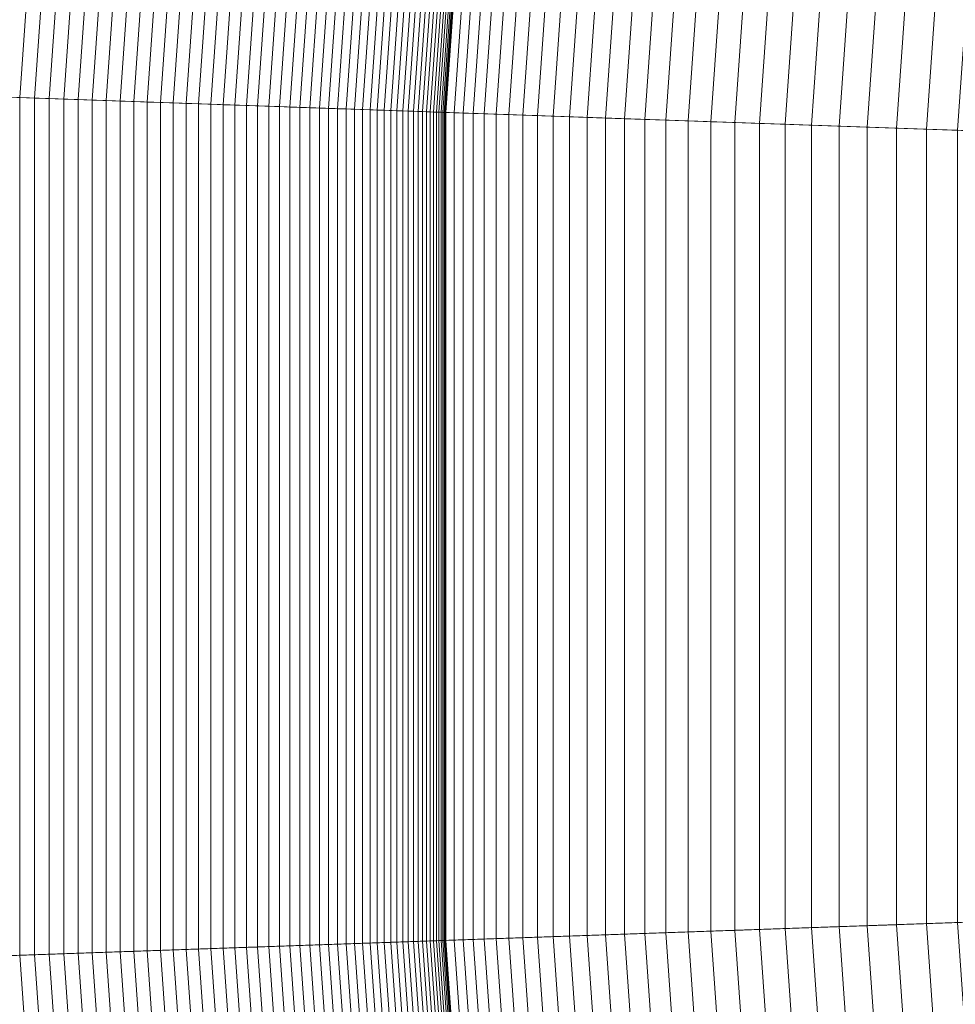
# Model space of a CAD drawing. Header units: centimetres. Extents: x -21.9 to 23.1, y -23 to 22.
# Tile 36 of 191: x -20.4 to -18.8, y -1.3 to 0.4. Entities that reach past the tile are written whole.
import ezdxf

# ---------------------------------------------------------------- set-up
doc = ezdxf.new("R2010")
doc.units = ezdxf.units.CM
doc.header["$LTSCALE"] = 2.54
doc.layers.add('Lucido design-1', color=7, linetype='Continuous')

# ---------------------------------------------------------------- blocks, each defined once
blk = doc.blocks.new('Gruppo-2-1')
at = {"color": 5, "linetype": 'Continuous', "lineweight": 9}
for points in [[(-21.784, 1.8408, -1001.3271), (-21.8935, 0.2749, -1001.3271), (-11.5099, -0.0877, -1001.3271), (-11.451, 0.7548, -1001.3271)], [(-9.3625, 0.5353, -940.4271), (-9.4111, -0.161, -940.4271), (-21.5067, 0.2614, -940.4271), (-21.3991, 1.8004, -940.4271)], [(-21.3991, 1.8004, -1001.3271), (-21.5067, 0.2614, -1001.3271), (-11.5099, -0.0877, -1001.3271), (-11.451, 0.7548, -1001.3271)], [(-9.3625, 0.5353, -940.4271), (-9.4111, -0.161, -940.4271), (-21.5067, 0.2614, -940.4271), (-21.3991, 1.8004, -940.4271)], [(-11.451, 0.7548, -1010.9271), (-11.5099, -0.0877, -1010.9271), (-21.0953, 0.247, -1010.9271), (-20.9896, 1.7574, -1010.9271)], [(-20.4245, 1.698, -922.9602), (-20.5273, 0.2272, -922.9602), (-20.5012, 0.2263, -922.9671), (-20.3985, 1.6952, -922.9671)], [(-20.3985, 1.6952, -922.9671), (-20.5012, 0.2263, -922.9671), (-20.4753, 0.2254, -922.9746), (-20.3727, 1.6925, -922.9746)], [(-20.3727, 1.6925, -922.9746), (-20.4753, 0.2254, -922.9746), (-20.4496, 0.2245, -922.9828), (-20.3472, 1.6898, -922.9828)], [(-20.3472, 1.6898, -922.9828), (-20.4496, 0.2245, -922.9828), (-20.4241, 0.2236, -922.9915), (-20.3218, 1.6872, -922.9915)], [(-20.3218, 1.6872, -922.9915), (-20.4241, 0.2236, -922.9915), (-20.3988, 0.2227, -923.0009), (-20.2966, 1.6845, -923.0009)], [(-20.2966, 1.6845, -923.0009), (-20.3988, 0.2227, -923.0009), (-20.3738, 0.2218, -923.011), (-20.2717, 1.6819, -923.011)], [(-20.2717, 1.6819, -923.011), (-20.3738, 0.2218, -923.011), (-20.349, 0.221, -923.0216), (-20.247, 1.6793, -923.0216)], [(-20.247, 1.6793, -923.0216), (-20.349, 0.221, -923.0216), (-20.3245, 0.2201, -923.0328), (-20.2226, 1.6767, -923.0328)], [(-20.2226, 1.6767, -923.0328), (-20.3245, 0.2201, -923.0328), (-20.3002, 0.2192, -923.0447), (-20.1985, 1.6742, -923.0447)], [(-20.1985, 1.6742, -923.0447), (-20.3002, 0.2192, -923.0447), (-20.2763, 0.2184, -923.0571), (-20.1746, 1.6717, -923.0571)], [(-20.1746, 1.6717, -923.0571), (-20.2763, 0.2184, -923.0571), (-20.2526, 0.2176, -923.0701), (-20.1511, 1.6692, -923.0701)], [(-20.1511, 1.6692, -923.0701), (-20.2526, 0.2176, -923.0701), (-20.2293, 0.2168, -923.0837), (-20.1279, 1.6668, -923.0837)], [(-20.1279, 1.6668, -923.0837), (-20.2293, 0.2168, -923.0837), (-20.2064, 0.216, -923.0979), (-20.1051, 1.6644, -923.0979)], [(-20.1051, 1.6644, -923.0979), (-20.2064, 0.216, -923.0979), (-20.1837, 0.2152, -923.1126), (-20.0826, 1.662, -923.1126)], [(-20.0826, 1.662, -923.1126), (-20.1837, 0.2152, -923.1126), (-20.1615, 0.2144, -923.1279), (-20.0604, 1.6597, -923.1279)], [(-20.0604, 1.6597, -923.1279), (-20.1615, 0.2144, -923.1279), (-20.1396, 0.2136, -923.1437), (-20.0387, 1.6574, -923.1437)], [(-20.0387, 1.6574, -923.1437), (-20.1396, 0.2136, -923.1437), (-20.1182, 0.2129, -923.16), (-20.0173, 1.6552, -923.16)], [(-20.0173, 1.6552, -923.16), (-20.1182, 0.2129, -923.16), (-20.0971, 0.2122, -923.1769), (-19.9964, 1.653, -923.1769)], [(-19.9964, 1.653, -923.1769), (-20.0971, 0.2122, -923.1769), (-20.0765, 0.2114, -923.1943), (-19.9758, 1.6508, -923.1943)], [(-19.9758, 1.6508, -923.1943), (-20.0765, 0.2114, -923.1943), (-20.0563, 0.2107, -923.2122), (-19.9557, 1.6487, -923.2122)], [(-19.9557, 1.6487, -923.2122), (-20.0563, 0.2107, -923.2122), (-20.0365, 0.21, -923.2305), (-19.936, 1.6466, -923.2305)], [(-19.936, 1.6466, -923.2305), (-20.0365, 0.21, -923.2305), (-20.0172, 0.2094, -923.2494), (-19.9168, 1.6446, -923.2494)], [(-19.9168, 1.6446, -923.2494), (-20.0172, 0.2094, -923.2494), (-19.9983, 0.2087, -923.2687), (-19.8981, 1.6426, -923.2687)], [(-19.8981, 1.6426, -923.2687), (-19.9983, 0.2087, -923.2687), (-19.98, 0.2081, -923.2885), (-19.8798, 1.6407, -923.2885)], [(-19.8798, 1.6407, -923.2885), (-19.98, 0.2081, -923.2885), (-19.9621, 0.2074, -923.3087), (-19.862, 1.6388, -923.3087)], [(-19.862, 1.6388, -923.3087), (-19.9621, 0.2074, -923.3087), (-19.9448, 0.2068, -923.3293), (-19.8447, 1.637, -923.3293)], [(-19.8447, 1.637, -923.3293), (-19.9448, 0.2068, -923.3293), (-19.9279, 0.2062, -923.3504), (-19.828, 1.6353, -923.3504)], [(-19.828, 1.6353, -923.3504), (-19.9279, 0.2062, -923.3504), (-19.9116, 0.2057, -923.3719), (-19.8117, 1.6335, -923.3719)], [(-19.8117, 1.6335, -923.3719), (-19.9116, 0.2057, -923.3719), (-19.8958, 0.2051, -923.3938), (-19.796, 1.6319, -923.3938)], [(-19.796, 1.6319, -923.3938), (-19.8958, 0.2051, -923.3938), (-19.8805, 0.2046, -923.416), (-19.7808, 1.6303, -923.416)], [(-19.7808, 1.6303, -923.416), (-19.8805, 0.2046, -923.416), (-19.8658, 0.2041, -923.4387), (-19.7662, 1.6288, -923.4387)], [(-19.7662, 1.6288, -923.4387), (-19.8658, 0.2041, -923.4387), (-19.8516, 0.2036, -923.4616), (-19.7521, 1.6273, -923.4616)], [(-19.7521, 1.6273, -923.4616), (-19.8516, 0.2036, -923.4616), (-19.8381, 0.2031, -923.485), (-19.7386, 1.6259, -923.485)], [(-19.7386, 1.6259, -923.485), (-19.8381, 0.2031, -923.485), (-19.825, 0.2027, -923.5086), (-19.7256, 1.6245, -923.5086)], [(-19.7256, 1.6245, -923.5086), (-19.825, 0.2027, -923.5086), (-19.8126, 0.2022, -923.5326), (-19.7133, 1.6232, -923.5326)], [(-19.7133, 1.6232, -923.5326), (-19.8126, 0.2022, -923.5326), (-19.8008, 0.2018, -923.5568), (-19.7015, 1.622, -923.5568)], [(-19.7015, 1.622, -923.5568), (-19.8008, 0.2018, -923.5568), (-19.7896, 0.2014, -923.5814), (-19.6903, 1.6208, -923.5814)], [(-19.6903, 1.6208, -923.5814), (-19.7896, 0.2014, -923.5814), (-19.7789, 0.201, -923.6062), (-19.6797, 1.6197, -923.6062)], [(-19.6797, 1.6197, -923.6062), (-19.7789, 0.201, -923.6062), (-19.7689, 0.2007, -923.6312), (-19.6698, 1.6186, -923.6312)], [(-19.6698, 1.6186, -923.6312), (-19.7689, 0.2007, -923.6312), (-19.7595, 0.2004, -923.6565), (-19.6604, 1.6176, -923.6565)], [(-19.6604, 1.6176, -923.6565), (-19.7595, 0.2004, -923.6565), (-19.7507, 0.2001, -923.6821), (-19.6517, 1.6167, -923.6821)], [(-19.6517, 1.6167, -923.6821), (-19.7507, 0.2001, -923.6821), (-19.7426, 0.1998, -923.7078), (-19.6436, 1.6159, -923.7078)], [(-19.6436, 1.6159, -923.7078), (-19.7426, 0.1998, -923.7078), (-19.7351, 0.1995, -923.7337), (-19.6361, 1.6151, -923.7337)], [(-19.6361, 1.6151, -923.7337), (-19.7351, 0.1995, -923.7337), (-19.7282, 0.1993, -923.7598), (-19.6292, 1.6144, -923.7598)], [(-19.6292, 1.6144, -923.7598), (-19.7282, 0.1993, -923.7598), (-19.722, 0.1991, -923.7861), (-19.623, 1.6137, -923.7861)], [(-19.623, 1.6137, -923.7861), (-19.722, 0.1991, -923.7861), (-19.7164, 0.1989, -923.8125), (-19.6175, 1.6131, -923.8125)], [(-19.6175, 1.6131, -923.8125), (-19.7164, 0.1989, -923.8125), (-19.7114, 0.1987, -923.839), (-19.6126, 1.6126, -923.839)], [(-19.6126, 1.6126, -923.839), (-19.7114, 0.1987, -923.839), (-19.7072, 0.1985, -923.8657), (-19.6083, 1.6122, -923.8657)], [(-19.6083, 1.6122, -923.8657), (-19.7072, 0.1985, -923.8657), (-19.7035, 0.1984, -923.8924), (-19.6047, 1.6118, -923.8924)], [(-19.6047, 1.6118, -923.8924), (-19.7035, 0.1984, -923.8924), (-19.7006, 0.1983, -923.9193), (-19.6017, 1.6115, -923.9193)], [(-19.6017, 1.6115, -923.9193), (-19.7006, 0.1983, -923.9193), (-19.6982, 0.1982, -923.9462), (-19.5994, 1.6112, -923.9462)], [(-19.5994, 1.6112, -923.9462), (-19.6982, 0.1982, -923.9462), (-19.6966, 0.1982, -923.9731), (-19.5978, 1.6111, -923.9731)], [(-19.5978, 1.6111, -923.9731), (-19.6966, 0.1982, -923.9731), (-19.6956, 0.1981, -924.0001), (-19.5968, 1.611, -924.0001)], [(-19.5968, 1.611, -924.0001), (-19.6956, 0.1981, -924.0001), (-19.6953, 0.1981, -924.0271), (-19.5965, 1.6109, -924.0271)], [(-19.5965, 1.6109, -924.0271), (-19.6953, 0.1981, -924.0271), (-19.6813, 0.1976, -924.1714), (-19.5825, 1.6095, -924.1714)], [(-19.5825, 1.6095, -924.1714), (-19.6813, 0.1976, -924.1714), (-19.6657, 0.1971, -924.3156), (-19.567, 1.6078, -924.3156)], [(-19.567, 1.6078, -924.3156), (-19.6657, 0.1971, -924.3156), (-19.6485, 0.1965, -924.4596), (-19.5499, 1.606, -924.4596)], [(-19.5499, 1.606, -924.4596), (-19.6485, 0.1965, -924.4596), (-19.6297, 0.1958, -924.6034), (-19.5312, 1.6041, -924.6034)], [(-19.5312, 1.6041, -924.6034), (-19.6297, 0.1958, -924.6034), (-19.6093, 0.1951, -924.747), (-19.5109, 1.6019, -924.747)], [(-19.5109, 1.6019, -924.747), (-19.6093, 0.1951, -924.747), (-19.5873, 0.1944, -924.8904), (-19.4891, 1.5996, -924.8904)], [(-19.4891, 1.5996, -924.8904), (-19.5873, 0.1944, -924.8904), (-19.5638, 0.1935, -925.0335), (-19.4656, 1.5972, -925.0335)], [(-19.4656, 1.5972, -925.0335), (-19.5638, 0.1935, -925.0335), (-19.5386, 0.1927, -925.1763), (-19.4406, 1.5945, -925.1763)], [(-19.4406, 1.5945, -925.1763), (-19.5386, 0.1927, -925.1763), (-19.5119, 0.1917, -925.3188), (-19.414, 1.5917, -925.3188)], [(-19.414, 1.5917, -925.3188), (-19.5119, 0.1917, -925.3188), (-19.4836, 0.1907, -925.4611), (-19.3859, 1.5888, -925.4611)], [(-19.3859, 1.5888, -925.4611), (-19.4836, 0.1907, -925.4611), (-19.4538, 0.1897, -925.603), (-19.3562, 1.5857, -925.603)], [(-19.3562, 1.5857, -925.603), (-19.4538, 0.1897, -925.603), (-19.4223, 0.1886, -925.7446), (-19.3249, 1.5824, -925.7446)], [(-19.3249, 1.5824, -925.7446), (-19.4223, 0.1886, -925.7446), (-19.3894, 0.1874, -925.8858), (-19.292, 1.5789, -925.8858)], [(-19.292, 1.5789, -925.8858), (-19.3894, 0.1874, -925.8858), (-19.3548, 0.1862, -926.0266), (-19.2577, 1.5753, -926.0266)], [(-19.2577, 1.5753, -926.0266), (-19.3548, 0.1862, -926.0266), (-19.3187, 0.185, -926.1671), (-19.2217, 1.5715, -926.1671)], [(-19.2217, 1.5715, -926.1671), (-19.3187, 0.185, -926.1671), (-19.281, 0.1837, -926.3071), (-19.1842, 1.5676, -926.3071)], [(-19.1842, 1.5676, -926.3071), (-19.281, 0.1837, -926.3071), (-19.2418, 0.1823, -926.4468), (-19.1452, 1.5635, -926.4468)], [(-19.1452, 1.5635, -926.4468), (-19.2418, 0.1823, -926.4468), (-19.201, 0.1809, -926.5859), (-19.1046, 1.5592, -926.5859)], [(-19.1046, 1.5592, -926.5859), (-19.201, 0.1809, -926.5859), (-19.1587, 0.1794, -926.7247), (-19.0626, 1.5548, -926.7247)], [(-19.0626, 1.5548, -926.7247), (-19.1587, 0.1794, -926.7247), (-19.1149, 0.1779, -926.8629), (-19.0189, 1.5502, -926.8629)], [(-19.0189, 1.5502, -926.8629), (-19.1149, 0.1779, -926.8629), (-19.0695, 0.1763, -927.0006), (-18.9738, 1.5455, -927.0006)], [(-18.9738, 1.5455, -927.0006), (-19.0695, 0.1763, -927.0006), (-19.0227, 0.1746, -927.1379), (-18.9272, 1.5406, -927.1379)], [(-18.9272, 1.5406, -927.1379), (-19.0227, 0.1746, -927.1379), (-18.9743, 0.1729, -927.2746), (-18.879, 1.5355, -927.2746)], [(-18.879, 1.5355, -927.2746), (-18.9743, 0.1729, -927.2746), (-18.9244, 0.1712, -927.4107), (-18.8293, 1.5303, -927.4107)], [(-18.8293, 1.5303, -927.4107), (-18.9244, 0.1712, -927.4107), (-18.873, 0.1694, -927.5463), (-18.7782, 1.5249, -927.5463)], [(-18.7782, 1.5249, -927.5463), (-18.873, 0.1694, -927.5463), (-18.82, 0.1676, -927.6814), (-18.7255, 1.5194, -927.6814)], [(-21.8935, 0.2749, -1001.3271), (-21.8935, -1.2949, -1001.3271), (-11.5099, -0.9323, -1001.3271), (-11.5099, -0.0877, -1001.3271)], [(-9.4111, -0.161, -940.4271), (-9.4111, -0.859, -940.4271), (-21.5067, -1.2814, -940.4271), (-21.5067, 0.2614, -940.4271)], [(-21.5067, 0.2614, -1001.3271), (-21.5067, -1.2814, -1001.3271), (-11.5099, -0.9323, -1001.3271), (-11.5099, -0.0877, -1001.3271)], [(-9.4111, -0.161, -940.4271), (-9.4111, -0.859, -940.4271), (-21.5067, -1.2814, -940.4271), (-21.5067, 0.2614, -940.4271)], [(-11.5099, -0.0877, -1010.9271), (-11.5099, -0.9323, -1010.9271), (-21.0953, -1.267, -1010.9271), (-21.0953, 0.247, -1010.9271)], [(-20.4496, 0.2245, -922.9828), (-20.4496, -1.2445, -922.9828), (-20.4241, -1.2436, -922.9915), (-20.4241, 0.2236, -922.9915)], [(-20.4241, 0.2236, -922.9915), (-20.4241, -1.2436, -922.9915), (-20.3988, -1.2427, -923.0009), (-20.3988, 0.2227, -923.0009)], [(-20.3988, 0.2227, -923.0009), (-20.3988, -1.2427, -923.0009), (-20.3738, -1.2418, -923.011), (-20.3738, 0.2218, -923.011)], [(-20.3738, 0.2218, -923.011), (-20.3738, -1.2418, -923.011), (-20.349, -1.241, -923.0216), (-20.349, 0.221, -923.0216)], [(-20.349, 0.221, -923.0216), (-20.349, -1.241, -923.0216), (-20.3245, -1.2401, -923.0328), (-20.3245, 0.2201, -923.0328)], [(-20.3245, 0.2201, -923.0328), (-20.3245, -1.2401, -923.0328), (-20.3002, -1.2392, -923.0447), (-20.3002, 0.2192, -923.0447)], [(-20.3002, 0.2192, -923.0447), (-20.3002, -1.2392, -923.0447), (-20.2763, -1.2384, -923.0571), (-20.2763, 0.2184, -923.0571)], [(-20.2763, 0.2184, -923.0571), (-20.2763, -1.2384, -923.0571), (-20.2526, -1.2376, -923.0701), (-20.2526, 0.2176, -923.0701)], [(-20.2526, 0.2176, -923.0701), (-20.2526, -1.2376, -923.0701), (-20.2293, -1.2368, -923.0837), (-20.2293, 0.2168, -923.0837)], [(-20.2293, 0.2168, -923.0837), (-20.2293, -1.2368, -923.0837), (-20.2064, -1.236, -923.0979), (-20.2064, 0.216, -923.0979)], [(-20.2064, 0.216, -923.0979), (-20.2064, -1.236, -923.0979), (-20.1837, -1.2352, -923.1126), (-20.1837, 0.2152, -923.1126)], [(-20.1837, 0.2152, -923.1126), (-20.1837, -1.2352, -923.1126), (-20.1615, -1.2344, -923.1279), (-20.1615, 0.2144, -923.1279)], [(-20.1615, 0.2144, -923.1279), (-20.1615, -1.2344, -923.1279), (-20.1396, -1.2336, -923.1437), (-20.1396, 0.2136, -923.1437)], [(-20.1396, 0.2136, -923.1437), (-20.1396, -1.2336, -923.1437), (-20.1182, -1.2329, -923.16), (-20.1182, 0.2129, -923.16)], [(-20.1182, 0.2129, -923.16), (-20.1182, -1.2329, -923.16), (-20.0971, -1.2322, -923.1769), (-20.0971, 0.2122, -923.1769)], [(-20.0971, 0.2122, -923.1769), (-20.0971, -1.2322, -923.1769), (-20.0765, -1.2314, -923.1943), (-20.0765, 0.2114, -923.1943)], [(-20.0765, 0.2114, -923.1943), (-20.0765, -1.2314, -923.1943), (-20.0563, -1.2307, -923.2122), (-20.0563, 0.2107, -923.2122)], [(-20.0563, 0.2107, -923.2122), (-20.0563, -1.2307, -923.2122), (-20.0365, -1.23, -923.2305), (-20.0365, 0.21, -923.2305)], [(-20.0365, 0.21, -923.2305), (-20.0365, -1.23, -923.2305), (-20.0172, -1.2294, -923.2494), (-20.0172, 0.2094, -923.2494)], [(-20.0172, 0.2094, -923.2494), (-20.0172, -1.2294, -923.2494), (-19.9983, -1.2287, -923.2687), (-19.9983, 0.2087, -923.2687)], [(-19.9983, 0.2087, -923.2687), (-19.9983, -1.2287, -923.2687), (-19.98, -1.2281, -923.2885), (-19.98, 0.2081, -923.2885)], [(-19.98, 0.2081, -923.2885), (-19.98, -1.2281, -923.2885), (-19.9621, -1.2274, -923.3087), (-19.9621, 0.2074, -923.3087)], [(-19.9621, 0.2074, -923.3087), (-19.9621, -1.2274, -923.3087), (-19.9448, -1.2268, -923.3293), (-19.9448, 0.2068, -923.3293)], [(-19.9448, 0.2068, -923.3293), (-19.9448, -1.2268, -923.3293), (-19.9279, -1.2262, -923.3504), (-19.9279, 0.2062, -923.3504)], [(-19.9279, 0.2062, -923.3504), (-19.9279, -1.2262, -923.3504), (-19.9116, -1.2257, -923.3719), (-19.9116, 0.2057, -923.3719)], [(-19.9116, 0.2057, -923.3719), (-19.9116, -1.2257, -923.3719), (-19.8958, -1.2251, -923.3938), (-19.8958, 0.2051, -923.3938)], [(-19.8958, 0.2051, -923.3938), (-19.8958, -1.2251, -923.3938), (-19.8805, -1.2246, -923.416), (-19.8805, 0.2046, -923.416)], [(-19.8805, 0.2046, -923.416), (-19.8805, -1.2246, -923.416), (-19.8658, -1.2241, -923.4387), (-19.8658, 0.2041, -923.4387)], [(-19.8658, 0.2041, -923.4387), (-19.8658, -1.2241, -923.4387), (-19.8516, -1.2236, -923.4616), (-19.8516, 0.2036, -923.4616)], [(-19.8516, 0.2036, -923.4616), (-19.8516, -1.2236, -923.4616), (-19.8381, -1.2231, -923.485), (-19.8381, 0.2031, -923.485)], [(-19.8381, 0.2031, -923.485), (-19.8381, -1.2231, -923.485), (-19.825, -1.2227, -923.5086), (-19.825, 0.2027, -923.5086)], [(-19.825, 0.2027, -923.5086), (-19.825, -1.2227, -923.5086), (-19.8126, -1.2222, -923.5326), (-19.8126, 0.2022, -923.5326)], [(-19.8126, 0.2022, -923.5326), (-19.8126, -1.2222, -923.5326), (-19.8008, -1.2218, -923.5568), (-19.8008, 0.2018, -923.5568)], [(-19.8008, 0.2018, -923.5568), (-19.8008, -1.2218, -923.5568), (-19.7896, -1.2214, -923.5814), (-19.7896, 0.2014, -923.5814)], [(-19.7896, 0.2014, -923.5814), (-19.7896, -1.2214, -923.5814), (-19.7789, -1.221, -923.6062), (-19.7789, 0.201, -923.6062)], [(-19.7789, 0.201, -923.6062), (-19.7789, -1.221, -923.6062), (-19.7689, -1.2207, -923.6312), (-19.7689, 0.2007, -923.6312)], [(-19.7689, 0.2007, -923.6312), (-19.7689, -1.2207, -923.6312), (-19.7595, -1.2204, -923.6565), (-19.7595, 0.2004, -923.6565)], [(-19.7595, 0.2004, -923.6565), (-19.7595, -1.2204, -923.6565), (-19.7507, -1.2201, -923.6821), (-19.7507, 0.2001, -923.6821)], [(-19.7507, 0.2001, -923.6821), (-19.7507, -1.2201, -923.6821), (-19.7426, -1.2198, -923.7078), (-19.7426, 0.1998, -923.7078)], [(-19.7426, 0.1998, -923.7078), (-19.7426, -1.2198, -923.7078), (-19.7351, -1.2195, -923.7337), (-19.7351, 0.1995, -923.7337)], [(-19.7351, 0.1995, -923.7337), (-19.7351, -1.2195, -923.7337), (-19.7282, -1.2193, -923.7598), (-19.7282, 0.1993, -923.7598)], [(-19.7282, 0.1993, -923.7598), (-19.7282, -1.2193, -923.7598), (-19.722, -1.2191, -923.7861), (-19.722, 0.1991, -923.7861)], [(-19.722, 0.1991, -923.7861), (-19.722, -1.2191, -923.7861), (-19.7164, -1.2189, -923.8125), (-19.7164, 0.1989, -923.8125)], [(-19.7164, 0.1989, -923.8125), (-19.7164, -1.2189, -923.8125), (-19.7114, -1.2187, -923.839), (-19.7114, 0.1987, -923.839)], [(-19.7114, 0.1987, -923.839), (-19.7114, -1.2187, -923.839), (-19.7072, -1.2185, -923.8657), (-19.7072, 0.1985, -923.8657)], [(-19.7072, 0.1985, -923.8657), (-19.7072, -1.2185, -923.8657), (-19.7035, -1.2184, -923.8924), (-19.7035, 0.1984, -923.8924)], [(-19.7035, 0.1984, -923.8924), (-19.7035, -1.2184, -923.8924), (-19.7006, -1.2183, -923.9193), (-19.7006, 0.1983, -923.9193)], [(-19.7006, 0.1983, -923.9193), (-19.7006, -1.2183, -923.9193), (-19.6982, -1.2182, -923.9462), (-19.6982, 0.1982, -923.9462)], [(-19.6982, 0.1982, -923.9462), (-19.6982, -1.2182, -923.9462), (-19.6966, -1.2182, -923.9731), (-19.6966, 0.1982, -923.9731)], [(-19.6966, 0.1982, -923.9731), (-19.6966, -1.2182, -923.9731), (-19.6956, -1.2181, -924.0001), (-19.6956, 0.1981, -924.0001)], [(-19.6956, 0.1981, -924.0001), (-19.6956, -1.2181, -924.0001), (-19.6953, -1.2181, -924.0271), (-19.6953, 0.1981, -924.0271)], [(-19.6953, 0.1981, -924.0271), (-19.6953, -1.2181, -924.0271), (-19.6813, -1.2176, -924.1714), (-19.6813, 0.1976, -924.1714)], [(-19.6813, 0.1976, -924.1714), (-19.6813, -1.2176, -924.1714), (-19.6657, -1.2171, -924.3156), (-19.6657, 0.1971, -924.3156)], [(-19.6657, 0.1971, -924.3156), (-19.6657, -1.2171, -924.3156), (-19.6485, -1.2165, -924.4596), (-19.6485, 0.1965, -924.4596)], [(-19.6485, 0.1965, -924.4596), (-19.6485, -1.2165, -924.4596), (-19.6297, -1.2158, -924.6034), (-19.6297, 0.1958, -924.6034)], [(-19.6297, 0.1958, -924.6034), (-19.6297, -1.2158, -924.6034), (-19.6093, -1.2151, -924.747), (-19.6093, 0.1951, -924.747)], [(-19.6093, 0.1951, -924.747), (-19.6093, -1.2151, -924.747), (-19.5873, -1.2144, -924.8904), (-19.5873, 0.1944, -924.8904)], [(-19.5873, 0.1944, -924.8904), (-19.5873, -1.2144, -924.8904), (-19.5638, -1.2135, -925.0335), (-19.5638, 0.1935, -925.0335)], [(-19.5638, 0.1935, -925.0335), (-19.5638, -1.2135, -925.0335), (-19.5386, -1.2127, -925.1763), (-19.5386, 0.1927, -925.1763)], [(-19.5386, 0.1927, -925.1763), (-19.5386, -1.2127, -925.1763), (-19.5119, -1.2117, -925.3188), (-19.5119, 0.1917, -925.3188)], [(-19.5119, 0.1917, -925.3188), (-19.5119, -1.2117, -925.3188), (-19.4836, -1.2107, -925.4611), (-19.4836, 0.1907, -925.4611)], [(-19.4836, 0.1907, -925.4611), (-19.4836, -1.2107, -925.4611), (-19.4538, -1.2097, -925.603), (-19.4538, 0.1897, -925.603)], [(-19.4538, 0.1897, -925.603), (-19.4538, -1.2097, -925.603), (-19.4223, -1.2086, -925.7446), (-19.4223, 0.1886, -925.7446)], [(-19.4223, 0.1886, -925.7446), (-19.4223, -1.2086, -925.7446), (-19.3894, -1.2074, -925.8858), (-19.3894, 0.1874, -925.8858)], [(-19.3894, 0.1874, -925.8858), (-19.3894, -1.2074, -925.8858), (-19.3548, -1.2062, -926.0266), (-19.3548, 0.1862, -926.0266)], [(-19.3548, 0.1862, -926.0266), (-19.3548, -1.2062, -926.0266), (-19.3187, -1.205, -926.1671), (-19.3187, 0.185, -926.1671)], [(-19.3187, 0.185, -926.1671), (-19.3187, -1.205, -926.1671), (-19.281, -1.2037, -926.3071), (-19.281, 0.1837, -926.3071)], [(-19.281, 0.1837, -926.3071), (-19.281, -1.2037, -926.3071), (-19.2418, -1.2023, -926.4468), (-19.2418, 0.1823, -926.4468)], [(-19.2418, 0.1823, -926.4468), (-19.2418, -1.2023, -926.4468), (-19.201, -1.2009, -926.5859), (-19.201, 0.1809, -926.5859)], [(-19.201, 0.1809, -926.5859), (-19.201, -1.2009, -926.5859), (-19.1587, -1.1994, -926.7247), (-19.1587, 0.1794, -926.7247)], [(-19.1587, 0.1794, -926.7247), (-19.1587, -1.1994, -926.7247), (-19.1149, -1.1979, -926.8629), (-19.1149, 0.1779, -926.8629)], [(-19.1149, 0.1779, -926.8629), (-19.1149, -1.1979, -926.8629), (-19.0695, -1.1963, -927.0006), (-19.0695, 0.1763, -927.0006)], [(-19.0695, 0.1763, -927.0006), (-19.0695, -1.1963, -927.0006), (-19.0227, -1.1946, -927.1379), (-19.0227, 0.1746, -927.1379)], [(-19.0227, 0.1746, -927.1379), (-19.0227, -1.1946, -927.1379), (-18.9743, -1.1929, -927.2746), (-18.9743, 0.1729, -927.2746)], [(-18.9743, 0.1729, -927.2746), (-18.9743, -1.1929, -927.2746), (-18.9244, -1.1912, -927.4107), (-18.9244, 0.1712, -927.4107)], [(-18.9244, 0.1712, -927.4107), (-18.9244, -1.1912, -927.4107), (-18.873, -1.1894, -927.5463), (-18.873, 0.1694, -927.5463)], [(-18.873, 0.1694, -927.5463), (-18.873, -1.1894, -927.5463), (-18.82, -1.1876, -927.6814), (-18.82, 0.1676, -927.6814)], [(-9.4111, -0.859, -940.4271), (-9.3625, -1.5553, -940.4271), (-21.3991, -2.8204, -940.4271), (-21.5067, -1.2814, -940.4271)], [(-9.4111, -0.859, -940.4271), (-9.3625, -1.5553, -940.4271), (-21.3991, -2.8204, -940.4271), (-21.5067, -1.2814, -940.4271)], [(-21.8935, -1.2949, -1001.3271), (-21.784, -2.8608, -1001.3271), (-11.451, -1.7748, -1001.3271), (-11.5099, -0.9323, -1001.3271)], [(-21.5067, -1.2814, -1001.3271), (-21.3991, -2.8204, -1001.3271), (-11.451, -1.7748, -1001.3271), (-11.5099, -0.9323, -1001.3271)], [(-11.5099, -0.9323, -1010.9271), (-11.451, -1.7748, -1010.9271), (-20.9896, -2.7774, -1010.9271), (-21.0953, -1.267, -1010.9271)], [(-19.0695, -1.1963, -927.0006), (-18.9738, -2.5655, -927.0006), (-18.9272, -2.5606, -927.1379), (-19.0227, -1.1946, -927.1379)], [(-19.0227, -1.1946, -927.1379), (-18.9272, -2.5606, -927.1379), (-18.879, -2.5555, -927.2746), (-18.9743, -1.1929, -927.2746)], [(-18.9743, -1.1929, -927.2746), (-18.879, -2.5555, -927.2746), (-18.8293, -2.5503, -927.4107), (-18.9244, -1.1912, -927.4107)], [(-18.9244, -1.1912, -927.4107), (-18.8293, -2.5503, -927.4107), (-18.7782, -2.5449, -927.5463), (-18.873, -1.1894, -927.5463)], [(-18.873, -1.1894, -927.5463), (-18.7782, -2.5449, -927.5463), (-18.7255, -2.5394, -927.6814), (-18.82, -1.1876, -927.6814)], [(-19.5386, -1.2127, -925.1763), (-19.4406, -2.6145, -925.1763), (-19.414, -2.6117, -925.3188), (-19.5119, -1.2117, -925.3188)], [(-19.5119, -1.2117, -925.3188), (-19.414, -2.6117, -925.3188), (-19.3859, -2.6088, -925.4611), (-19.4836, -1.2107, -925.4611)], [(-19.4836, -1.2107, -925.4611), (-19.3859, -2.6088, -925.4611), (-19.3562, -2.6057, -925.603), (-19.4538, -1.2097, -925.603)], [(-19.4538, -1.2097, -925.603), (-19.3562, -2.6057, -925.603), (-19.3249, -2.6024, -925.7446), (-19.4223, -1.2086, -925.7446)], [(-19.4223, -1.2086, -925.7446), (-19.3249, -2.6024, -925.7446), (-19.292, -2.5989, -925.8858), (-19.3894, -1.2074, -925.8858)], [(-19.3894, -1.2074, -925.8858), (-19.292, -2.5989, -925.8858), (-19.2577, -2.5953, -926.0266), (-19.3548, -1.2062, -926.0266)], [(-19.3548, -1.2062, -926.0266), (-19.2577, -2.5953, -926.0266), (-19.2217, -2.5915, -926.1671), (-19.3187, -1.205, -926.1671)], [(-19.3187, -1.205, -926.1671), (-19.2217, -2.5915, -926.1671), (-19.1842, -2.5876, -926.3071), (-19.281, -1.2037, -926.3071)], [(-19.281, -1.2037, -926.3071), (-19.1842, -2.5876, -926.3071), (-19.1452, -2.5835, -926.4468), (-19.2418, -1.2023, -926.4468)], [(-19.2418, -1.2023, -926.4468), (-19.1452, -2.5835, -926.4468), (-19.1046, -2.5792, -926.5859), (-19.201, -1.2009, -926.5859)], [(-19.201, -1.2009, -926.5859), (-19.1046, -2.5792, -926.5859), (-19.0626, -2.5748, -926.7247), (-19.1587, -1.1994, -926.7247)], [(-19.1587, -1.1994, -926.7247), (-19.0626, -2.5748, -926.7247), (-19.0189, -2.5702, -926.8629), (-19.1149, -1.1979, -926.8629)], [(-19.1149, -1.1979, -926.8629), (-19.0189, -2.5702, -926.8629), (-18.9738, -2.5655, -927.0006), (-19.0695, -1.1963, -927.0006)], [(-20.0365, -1.23, -923.2305), (-19.936, -2.6666, -923.2305), (-19.9168, -2.6646, -923.2494), (-20.0172, -1.2294, -923.2494)], [(-20.0172, -1.2294, -923.2494), (-19.9168, -2.6646, -923.2494), (-19.8981, -2.6626, -923.2687), (-19.9983, -1.2287, -923.2687)], [(-19.9983, -1.2287, -923.2687), (-19.8981, -2.6626, -923.2687), (-19.8798, -2.6607, -923.2885), (-19.98, -1.2281, -923.2885)], [(-19.98, -1.2281, -923.2885), (-19.8798, -2.6607, -923.2885), (-19.862, -2.6588, -923.3087), (-19.9621, -1.2274, -923.3087)], [(-19.9621, -1.2274, -923.3087), (-19.862, -2.6588, -923.3087), (-19.8447, -2.657, -923.3293), (-19.9448, -1.2268, -923.3293)], [(-19.9448, -1.2268, -923.3293), (-19.8447, -2.657, -923.3293), (-19.828, -2.6553, -923.3504), (-19.9279, -1.2262, -923.3504)], [(-19.9279, -1.2262, -923.3504), (-19.828, -2.6553, -923.3504), (-19.8117, -2.6535, -923.3719), (-19.9116, -1.2257, -923.3719)], [(-19.9116, -1.2257, -923.3719), (-19.8117, -2.6535, -923.3719), (-19.796, -2.6519, -923.3938), (-19.8958, -1.2251, -923.3938)], [(-19.8958, -1.2251, -923.3938), (-19.796, -2.6519, -923.3938), (-19.7808, -2.6503, -923.416), (-19.8805, -1.2246, -923.416)], [(-19.8805, -1.2246, -923.416), (-19.7808, -2.6503, -923.416), (-19.7662, -2.6488, -923.4387), (-19.8658, -1.2241, -923.4387)], [(-19.8658, -1.2241, -923.4387), (-19.7662, -2.6488, -923.4387), (-19.7521, -2.6473, -923.4616), (-19.8516, -1.2236, -923.4616)], [(-19.8516, -1.2236, -923.4616), (-19.7521, -2.6473, -923.4616), (-19.7386, -2.6459, -923.485), (-19.8381, -1.2231, -923.485)], [(-19.8381, -1.2231, -923.485), (-19.7386, -2.6459, -923.485), (-19.7256, -2.6445, -923.5086), (-19.825, -1.2227, -923.5086)], [(-19.825, -1.2227, -923.5086), (-19.7256, -2.6445, -923.5086), (-19.7133, -2.6432, -923.5326), (-19.8126, -1.2222, -923.5326)], [(-19.8126, -1.2222, -923.5326), (-19.7133, -2.6432, -923.5326), (-19.7015, -2.642, -923.5568), (-19.8008, -1.2218, -923.5568)], [(-19.8008, -1.2218, -923.5568), (-19.7015, -2.642, -923.5568), (-19.6903, -2.6408, -923.5814), (-19.7896, -1.2214, -923.5814)], [(-19.7896, -1.2214, -923.5814), (-19.6903, -2.6408, -923.5814), (-19.6797, -2.6397, -923.6062), (-19.7789, -1.221, -923.6062)], [(-19.7789, -1.221, -923.6062), (-19.6797, -2.6397, -923.6062), (-19.6698, -2.6386, -923.6312), (-19.7689, -1.2207, -923.6312)], [(-19.7689, -1.2207, -923.6312), (-19.6698, -2.6386, -923.6312), (-19.6604, -2.6376, -923.6565), (-19.7595, -1.2204, -923.6565)], [(-19.7595, -1.2204, -923.6565), (-19.6604, -2.6376, -923.6565), (-19.6517, -2.6367, -923.6821), (-19.7507, -1.2201, -923.6821)], [(-19.7507, -1.2201, -923.6821), (-19.6517, -2.6367, -923.6821), (-19.6436, -2.6359, -923.7078), (-19.7426, -1.2198, -923.7078)], [(-19.7426, -1.2198, -923.7078), (-19.6436, -2.6359, -923.7078), (-19.6361, -2.6351, -923.7337), (-19.7351, -1.2195, -923.7337)], [(-19.7351, -1.2195, -923.7337), (-19.6361, -2.6351, -923.7337), (-19.6292, -2.6344, -923.7598), (-19.7282, -1.2193, -923.7598)], [(-19.7282, -1.2193, -923.7598), (-19.6292, -2.6344, -923.7598), (-19.623, -2.6337, -923.7861), (-19.722, -1.2191, -923.7861)], [(-19.722, -1.2191, -923.7861), (-19.623, -2.6337, -923.7861), (-19.6175, -2.6331, -923.8125), (-19.7164, -1.2189, -923.8125)], [(-19.7164, -1.2189, -923.8125), (-19.6175, -2.6331, -923.8125), (-19.6126, -2.6326, -923.839), (-19.7114, -1.2187, -923.839)], [(-19.7114, -1.2187, -923.839), (-19.6126, -2.6326, -923.839), (-19.6083, -2.6322, -923.8657), (-19.7072, -1.2185, -923.8657)], [(-19.7072, -1.2185, -923.8657), (-19.6083, -2.6322, -923.8657), (-19.6047, -2.6318, -923.8924), (-19.7035, -1.2184, -923.8924)], [(-19.7035, -1.2184, -923.8924), (-19.6047, -2.6318, -923.8924), (-19.6017, -2.6315, -923.9193), (-19.7006, -1.2183, -923.9193)], [(-19.7006, -1.2183, -923.9193), (-19.6017, -2.6315, -923.9193), (-19.5994, -2.6312, -923.9462), (-19.6982, -1.2182, -923.9462)], [(-19.6982, -1.2182, -923.9462), (-19.5994, -2.6312, -923.9462), (-19.5978, -2.6311, -923.9731), (-19.6966, -1.2182, -923.9731)], [(-19.6966, -1.2182, -923.9731), (-19.5978, -2.6311, -923.9731), (-19.5968, -2.631, -924.0001), (-19.6956, -1.2181, -924.0001)], [(-19.6956, -1.2181, -924.0001), (-19.5968, -2.631, -924.0001), (-19.5965, -2.6309, -924.0271), (-19.6953, -1.2181, -924.0271)], [(-19.6953, -1.2181, -924.0271), (-19.5965, -2.6309, -924.0271), (-19.5825, -2.6295, -924.1714), (-19.6813, -1.2176, -924.1714)], [(-19.6813, -1.2176, -924.1714), (-19.5825, -2.6295, -924.1714), (-19.567, -2.6278, -924.3156), (-19.6657, -1.2171, -924.3156)], [(-19.6657, -1.2171, -924.3156), (-19.567, -2.6278, -924.3156), (-19.5499, -2.626, -924.4596), (-19.6485, -1.2165, -924.4596)], [(-19.6485, -1.2165, -924.4596), (-19.5499, -2.626, -924.4596), (-19.5312, -2.6241, -924.6034), (-19.6297, -1.2158, -924.6034)], [(-19.6297, -1.2158, -924.6034), (-19.5312, -2.6241, -924.6034), (-19.5109, -2.6219, -924.747), (-19.6093, -1.2151, -924.747)], [(-19.6093, -1.2151, -924.747), (-19.5109, -2.6219, -924.747), (-19.4891, -2.6196, -924.8904), (-19.5873, -1.2144, -924.8904)], [(-19.5873, -1.2144, -924.8904), (-19.4891, -2.6196, -924.8904), (-19.4656, -2.6172, -925.0335), (-19.5638, -1.2135, -925.0335)], [(-19.5638, -1.2135, -925.0335), (-19.4656, -2.6172, -925.0335), (-19.4406, -2.6145, -925.1763), (-19.5386, -1.2127, -925.1763)], [(-20.5273, -1.2472, -922.9602), (-20.4245, -2.718, -922.9602), (-20.3985, -2.7152, -922.9671), (-20.5012, -1.2463, -922.9671)], [(-20.5012, -1.2463, -922.9671), (-20.3985, -2.7152, -922.9671), (-20.3727, -2.7125, -922.9746), (-20.4753, -1.2454, -922.9746)], [(-20.4753, -1.2454, -922.9746), (-20.3727, -2.7125, -922.9746), (-20.3472, -2.7098, -922.9828), (-20.4496, -1.2445, -922.9828)], [(-20.4496, -1.2445, -922.9828), (-20.3472, -2.7098, -922.9828), (-20.3218, -2.7072, -922.9915), (-20.4241, -1.2436, -922.9915)], [(-20.4241, -1.2436, -922.9915), (-20.3218, -2.7072, -922.9915), (-20.2966, -2.7045, -923.0009), (-20.3988, -1.2427, -923.0009)], [(-20.3988, -1.2427, -923.0009), (-20.2966, -2.7045, -923.0009), (-20.2717, -2.7019, -923.011), (-20.3738, -1.2418, -923.011)], [(-20.3738, -1.2418, -923.011), (-20.2717, -2.7019, -923.011), (-20.247, -2.6993, -923.0216), (-20.349, -1.241, -923.0216)], [(-20.349, -1.241, -923.0216), (-20.247, -2.6993, -923.0216), (-20.2226, -2.6967, -923.0328), (-20.3245, -1.2401, -923.0328)], [(-20.3245, -1.2401, -923.0328), (-20.2226, -2.6967, -923.0328), (-20.1985, -2.6942, -923.0447), (-20.3002, -1.2392, -923.0447)], [(-20.3002, -1.2392, -923.0447), (-20.1985, -2.6942, -923.0447), (-20.1746, -2.6917, -923.0571), (-20.2763, -1.2384, -923.0571)], [(-20.2763, -1.2384, -923.0571), (-20.1746, -2.6917, -923.0571), (-20.1511, -2.6892, -923.0701), (-20.2526, -1.2376, -923.0701)], [(-20.2526, -1.2376, -923.0701), (-20.1511, -2.6892, -923.0701), (-20.1279, -2.6868, -923.0837), (-20.2293, -1.2368, -923.0837)], [(-20.2293, -1.2368, -923.0837), (-20.1279, -2.6868, -923.0837), (-20.1051, -2.6844, -923.0979), (-20.2064, -1.236, -923.0979)], [(-20.2064, -1.236, -923.0979), (-20.1051, -2.6844, -923.0979), (-20.0826, -2.682, -923.1126), (-20.1837, -1.2352, -923.1126)], [(-20.1837, -1.2352, -923.1126), (-20.0826, -2.682, -923.1126), (-20.0604, -2.6797, -923.1279), (-20.1615, -1.2344, -923.1279)], [(-20.1615, -1.2344, -923.1279), (-20.0604, -2.6797, -923.1279), (-20.0387, -2.6774, -923.1437), (-20.1396, -1.2336, -923.1437)], [(-20.1396, -1.2336, -923.1437), (-20.0387, -2.6774, -923.1437), (-20.0173, -2.6752, -923.16), (-20.1182, -1.2329, -923.16)], [(-20.1182, -1.2329, -923.16), (-20.0173, -2.6752, -923.16), (-19.9964, -2.673, -923.1769), (-20.0971, -1.2322, -923.1769)], [(-20.0971, -1.2322, -923.1769), (-19.9964, -2.673, -923.1769), (-19.9758, -2.6708, -923.1943), (-20.0765, -1.2314, -923.1943)], [(-20.0765, -1.2314, -923.1943), (-19.9758, -2.6708, -923.1943), (-19.9557, -2.6687, -923.2122), (-20.0563, -1.2307, -923.2122)], [(-20.0563, -1.2307, -923.2122), (-19.9557, -2.6687, -923.2122), (-19.936, -2.6666, -923.2305), (-20.0365, -1.23, -923.2305)]]:
    blk.add_3dface(points, dxfattribs=at)

msp = doc.modelspace()

# ---------------------------------------------------------------- block references
at = {"layer": 'Lucido design-1', "color": 5, "true_color": 0x0000ff}
msp.add_blockref('Gruppo-2-1', (0, 0), dxfattribs=at)

doc.saveas('drawing.dxf')
